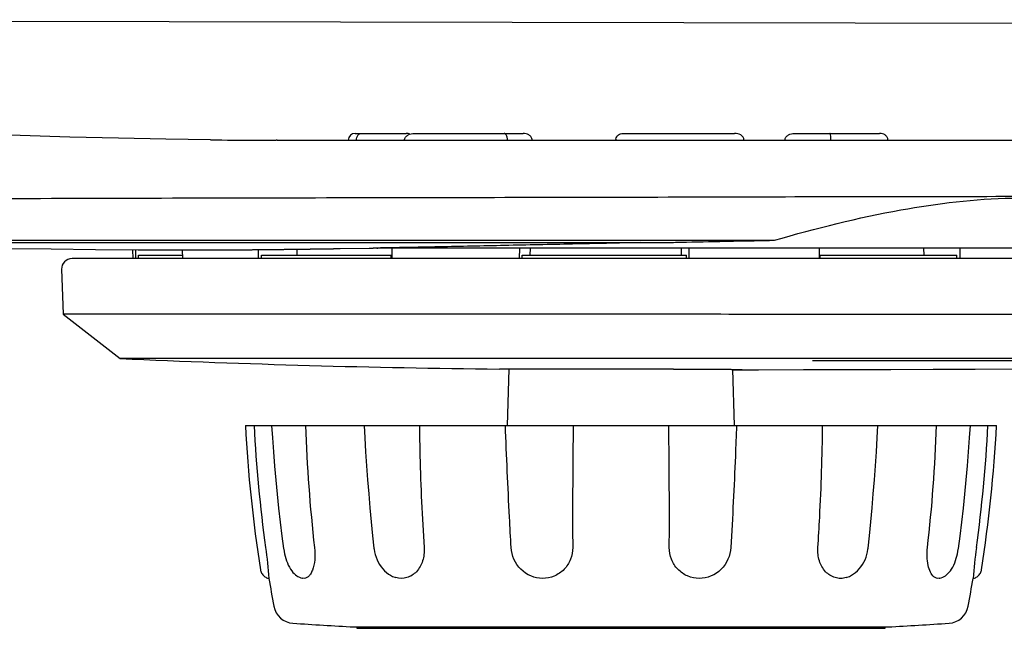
# Model space of a CAD drawing. Extents: x 0 to 594, y 0 to 420.
# Tile 39 of 64: x 447.62 to 459.66, y 59.47 to 66.91. Entities that reach past the tile are written whole.
import ezdxf

# ---------------------------------------------------------------- set-up
doc = ezdxf.new("R2010")
doc.units = 0
doc.header["$LTSCALE"] = 32.67
for name, color, linetype in [('122590_DXF_CONTINUOUS_LINE', 7, 'CONTINUOUS'), ('123066_DXF_CONTINUOUS_LINE', 7, 'CONTINUOUS'), ('123067_DXF_CONTINUOUS_LINE', 7, 'CONTINUOUS'), ('124030_DXF_CONTINUOUS_LINE', 7, 'CONTINUOUS'), ('124031_DXF_CONTINUOUS_LINE', 7, 'CONTINUOUS'), ('126056_DXF_CONTINUOUS_LINE', 7, 'CONTINUOUS')]:
    doc.layers.add(name, color=color, linetype=linetype)

msp = doc.modelspace()

# ---------------------------------------------------------------- linework, layer by layer
at = {"layer": '122590_DXF_CONTINUOUS_LINE', "color": 7, "linetype": 'CONTINUOUS'}
for p, q in [((449.07462, 64.0362), (449.61292, 64.0362)), ((449.07462, 63.9937), (449.07462, 64.0362)), ((450.57988, 64.0362), (452.17229, 64.0362)), ((450.57988, 63.9937), (450.57988, 64.0362)), ((452.16549, 63.9937), (452.16549, 64.0362)), ((453.76297, 64.0362), (455.77392, 64.0362)), ((453.76297, 63.9937), (453.76297, 64.0362)), ((455.77392, 63.9937), (455.77392, 64.0362)), ((457.39869, 64.0362), (459.07623, 64.0362)), ((457.40806, 63.9937), (457.40806, 64.0362)), ((459.07623, 63.9937), (459.07623, 64.0362))]:
    msp.add_line(p, q, dxfattribs=at)
at = {"layer": '123066_DXF_CONTINUOUS_LINE', "color": 7, "linetype": 'CONTINUOUS'}
for p, q in [((453.58576, 61.95236), (453.60382, 62.64186)), ((456.35925, 61.95236), (456.34128, 62.63869)), ((450.38239, 61.95303), (459.56262, 61.95303)), ((451.70854, 59.49051), (458.23647, 59.49051))]:
    msp.add_line(p, q, dxfattribs=at)
for points in [[(450.70259, 61.95303), (450.71186, 61.80067), (450.72382, 61.62856), (450.73735, 61.45655), (450.75246, 61.28468), (450.76913, 61.11296), (450.78736, 60.94141), (450.80717, 60.77003), (450.82853, 60.59886), (450.8485, 60.44935)], [(451.83306, 61.95303), (451.84134, 61.80161), (451.85176, 61.62986), (451.86326, 61.45821), (451.87584, 61.28669), (451.88951, 61.11533), (451.90425, 60.94413), (451.92008, 60.7731), (451.93698, 60.60228), (451.95265, 60.45307)], [(458.05565, 61.11711), (458.0693, 61.28847), (458.08188, 61.45998), (458.09337, 61.63164), (458.10377, 61.80339), (458.11195, 61.95303)], [(459.09651, 60.44935), (459.11671, 60.60063), (459.13806, 60.7718), (459.15785, 60.94319), (459.17607, 61.11474), (459.19272, 61.28646), (459.20781, 61.45833), (459.22132, 61.63034), (459.23327, 61.80245), (459.24242, 61.95303)], [(457.99237, 60.45307), (458.00821, 60.60404), (458.0251, 60.77487), (458.04092, 60.9459), (458.05565, 61.11711)], [(450.84851, 60.44934), (450.85004, 60.43876), (450.85478, 60.4107), (450.86056, 60.38262), (450.86736, 60.3547), (450.87522, 60.32703), (450.88423, 60.29959), (450.89465, 60.27209), (450.90644, 60.24521), (450.91928, 60.22008), (450.93322, 60.19669), (450.94815, 60.17524), (450.96329, 60.15671), (450.97821, 60.14114), (450.99323, 60.12776), (451.00878, 60.11603), (451.02487, 60.10591), (451.04129, 60.09754), (451.05802, 60.09087), (451.075, 60.08591), (451.08171, 60.08443)], [(451.95266, 60.45308), (451.95432, 60.43947), (451.96004, 60.40626), (451.96804, 60.37354), (451.97829, 60.34135), (451.99076, 60.30997), (452.00526, 60.27988), (452.02167, 60.25129), (452.04001, 60.22429), (452.06022, 60.19913), (452.08223, 60.17599), (452.10562, 60.15516), (452.12992, 60.13697), (452.1551, 60.12136), (452.18117, 60.10821), (452.20778, 60.0976), (452.22034, 60.09351)], [(457.72486, 60.09359), (457.73716, 60.09758), (457.76397, 60.1083), (457.79052, 60.1218), (457.81616, 60.1378), (457.84044, 60.15604), (457.86345, 60.17659), (457.88521, 60.19961), (457.90549, 60.22502), (457.92393, 60.25233), (457.94029, 60.28097), (457.95475, 60.31123), (457.96725, 60.34298), (457.97749, 60.37545), (457.98538, 60.40826), (457.99097, 60.4415), (457.99236, 60.45308)], [(458.86315, 60.08442), (458.87019, 60.08598), (458.88735, 60.09103), (458.90422, 60.0978), (458.92068, 60.10624), (458.93677, 60.11641), (458.95233, 60.12825), (458.96744, 60.14184), (458.98248, 60.15766), (458.99769, 60.17639), (459.01255, 60.19785), (459.02642, 60.22131), (459.03926, 60.24671), (459.05105, 60.27383), (459.06135, 60.30126), (459.07028, 60.32868), (459.07809, 60.35643), (459.08485, 60.38441), (459.09056, 60.41248), (459.09524, 60.44051), (459.0965, 60.44934)], [(450.56662, 60.18866), (450.56793, 60.1816), (450.57106, 60.16985), (450.5753, 60.15842), (450.58058, 60.14752), (450.58683, 60.13724), (450.59402, 60.12757), (450.60208, 60.11865), (450.61088, 60.11058), (450.62042, 60.10336), (450.63054, 60.09707), (450.64113, 60.0918), (450.65223, 60.08752), (450.66375, 60.08427), (450.6697, 60.08303)], [(459.27531, 60.08303), (459.28126, 60.08427), (459.29278, 60.08752), (459.30388, 60.0918), (459.31447, 60.09707), (459.3246, 60.10336), (459.33413, 60.11058), (459.34294, 60.11865), (459.35099, 60.12757), (459.35818, 60.13724), (459.36443, 60.14752), (459.36971, 60.15842), (459.37395, 60.16985), (459.37708, 60.1816), (459.37839, 60.18866)]]:
    msp.add_lwpolyline(points, dxfattribs=at)
for centre, radius, start, end in [((467.44421, 62.84274), 17.085, 182.985061, 188.936859), ((467.37484, 62.80064), 16.90851, 182.87339, 187.960637), ((469.76974, 62.58365), 18.66426, 181.936242, 186.536642), ((440.17528, 62.58365), 18.66426, 353.463357, 358.063758), ((442.57018, 62.80064), 16.90851, 352.039363, 357.126611), ((442.5008, 62.84274), 17.085, 351.063141, 357.014939), ((465.58357, 59.59477), 6.32714, 172.149955, 175.574141), ((467.44421, 62.84274), 17, 189.34251, 190.505852), ((442.5008, 62.84274), 17, 349.494148, 350.65749), ((450.97992, 59.78953), 0.255, 190.505852, 266.227298), ((458.9651, 59.78953), 0.255, 273.772702, 349.494148), ((454.97251, 120.33707), 60.93404, 266.2272984, 266.9294517), ((454.97251, 120.33707), 60.93404, 273.0705483, 273.7727016)]:
    msp.add_arc(centre, radius, start, end, dxfattribs=at)
for points, knots in [([(452.50848, 61.95303), (452.50983, 61.82817), (452.51868, 61.3298), (452.54136, 60.83168), (452.56623, 60.45893)], [0, 0, 0, 0, 0.25051567, 1, 1, 1, 1]), ([(453.62985, 60.45893), (453.62282, 60.58298), (453.59587, 61.08083), (453.5739, 61.57895), (453.56018, 61.95303)], [0, 0, 0, 0, 0.24919862, 1, 1, 1, 1]), ([(454.38886, 61.95303), (454.38707, 61.82819), (454.38115, 61.33018), (454.38016, 60.83211), (454.38224, 60.45893)], [0, 0, 0, 0, 0.25069438, 1, 1, 1, 1]), ([(455.56277, 60.45893), (455.56346, 60.583), (455.56499, 61.08104), (455.56153, 61.57909), (455.55615, 61.95303)], [0, 0, 0, 0, 0.2491034, 1, 1, 1, 1]), ([(456.38484, 61.95303), (456.38025, 61.82817), (456.36074, 61.32997), (456.3363, 60.83197), (456.31517, 60.45893)], [0, 0, 0, 0, 0.2505991, 1, 1, 1, 1]), ([(457.37878, 60.45893), (457.38706, 60.58294), (457.41674, 61.0805), (457.43249, 61.5789), (457.43653, 61.95303)], [0, 0, 0, 0, 0.24934572, 1, 1, 1, 1]), ([(451.22683, 60.45894), (451.23251, 60.40939), (451.23425, 60.31607), (451.2136, 60.20606), (451.18027, 60.13848), (451.15181, 60.10412), (451.11825, 60.08351), (451.09315, 60.08218), (451.08171, 60.08443)], [0, 0, 0, 0, 0.33558843, 0.62469621, 0.74217384, 0.83915658, 0.9215278, 1, 1, 1, 1]), ([(452.56624, 60.45894), (452.56986, 60.40466), (452.55836, 60.29756), (452.48428, 60.16093), (452.36043, 60.07964), (452.2635, 60.0805), (452.22034, 60.09351)], [0, 0, 0, 0, 0.27799961, 0.53660015, 0.76964611, 1, 1, 1, 1]), ([(454.38225, 60.45894), (454.38252, 60.41055), (454.36413, 60.31291), (454.28456, 60.18723), (454.16093, 60.10356), (453.96724, 60.06232), (453.71975, 60.16674), (453.63531, 60.36257), (453.62985, 60.45894)], [0, 0, 0, 0, 0.12519117, 0.25014663, 0.37524935, 0.50112551, 0.7502403, 1, 1, 1, 1]), ([(456.31517, 60.45894), (456.3097, 60.3624), (456.22498, 60.16625), (455.97709, 60.0623), (455.78346, 60.10373), (455.66016, 60.18762), (455.58068, 60.31317), (455.56249, 60.41069), (455.56276, 60.45894)], [0, 0, 0, 0, 0.25018749, 0.49958466, 0.62512523, 0.75027296, 0.87515251, 1, 1, 1, 1]), ([(457.72485, 60.09359), (457.70278, 60.08694), (457.657, 60.0795), (457.56546, 60.09294), (457.46045, 60.16089), (457.38664, 60.29772), (457.37515, 60.40473), (457.37877, 60.45894)], [0, 0, 0, 0, 0.11748372, 0.23237919, 0.46524761, 0.72314547, 1, 1, 1, 1]), ([(458.86315, 60.08442), (458.85173, 60.08218), (458.82665, 60.0835), (458.78597, 60.10863), (458.74862, 60.16332), (458.71103, 60.28281), (458.70996, 60.38718), (458.71819, 60.45894)], [0, 0, 0, 0, 0.0784565, 0.16095725, 0.3137057, 0.51311032, 1, 1, 1, 1])]:
    msp.add_open_spline(points, degree=3, knots=knots, dxfattribs=at)
msp.add_open_spline([(450.62928, 60.45893), (450.64672, 60.33412), (450.6598, 60.20867), (450.6697, 60.08303)], degree=3, dxfattribs=at)
at = {"layer": '123067_DXF_CONTINUOUS_LINE', "color": 7, "linetype": 'CONTINUOUS'}
for p, q in [((451.74296, 59.49051), (451.74251, 59.47305)), ((451.74251, 59.47305), (458.20251, 59.47305)), ((452.7806, 59.49051), (452.77947, 59.47305)), ((454.01545, 59.47305), (454.01399, 59.49051)), ((454.01413, 59.49051), (454.01545, 59.47305)), ((454.01413, 59.49051), (454.01545, 59.47305)), ((458.1226, 59.47305), (458.12249, 59.49051)), ((458.12292, 59.49051), (458.1226, 59.47305)), ((458.20251, 59.47305), (458.20251, 59.49051))]:
    msp.add_line(p, q, dxfattribs=at)
at = {"layer": '124030_DXF_CONTINUOUS_LINE', "color": 7, "linetype": 'CONTINUOUS'}
for p, q in [((451.72462, 65.5237), (452.34689, 65.5237)), ((452.44729, 65.5237), (453.77495, 65.5237)), ((454.995, 65.5237), (456.36141, 65.5237)), ((457.0942, 65.5237), (458.13388, 65.5237)), ((467.25002, 63.9937), (448.26307, 63.9937)), ((448.13564, 63.86176), (448.15482, 63.31169)), ((453.92181, 63.31169), (448.15482, 63.31168)), ((448.15482, 63.31169), (448.8519, 62.77141)), ((457.91638, 63.31007), (457.90698, 63.31006)), ((457.60515, 62.77141), (448.8519, 62.77141)), ((477.5885, 62.74272), (457.31498, 62.74272)), ((457.61346, 62.77141), (457.60515, 62.77141)), ((478.26208, 62.77136), (457.61346, 62.77141)), ((459.309, 62.7714), (457.61346, 62.77141)), ((455.6132, 62.64186), (453.48616, 62.64186)), ((455.79161, 62.64172), (455.80406, 62.6417)), ((455.87578, 62.64155), (455.88724, 62.64152)), ((455.92078, 62.64143), (455.93169, 62.6414)), ((455.96358, 62.64129), (455.97395, 62.64126)), ((455.98924, 62.6412), (455.99926, 62.64116)), ((456.02855, 62.64104), (456.03806, 62.641)), ((456.05207, 62.64093), (456.06125, 62.64089)), ((456.06125, 62.64089), (456.0703, 62.64084)), ((456.08364, 62.64077), (456.09238, 62.64073)), ((456.10525, 62.64066), (456.11368, 62.64061)), ((456.11368, 62.64061), (456.12198, 62.64056)), ((456.13421, 62.64049), (456.14221, 62.64044)), ((456.14221, 62.64044), (456.15009, 62.64039)), ((456.16169, 62.64031), (456.16928, 62.64026)), ((456.16928, 62.64026), (456.17675, 62.64021)), ((456.17675, 62.64021), (456.18411, 62.64016)), ((456.18411, 62.64016), (456.19135, 62.64011)), ((456.19135, 62.64011), (456.19847, 62.64005)), ((456.19847, 62.64005), (456.20548, 62.64)), ((456.20548, 62.64), (456.21238, 62.63995)), ((456.22252, 62.63987), (456.22914, 62.63981)), ((456.22914, 62.63981), (456.23565, 62.63976)), ((456.23565, 62.63976), (456.24521, 62.63968)), ((456.24521, 62.63968), (456.25145, 62.63963)), ((456.25145, 62.63963), (456.25758, 62.63957)), ((456.25758, 62.63957), (456.26361, 62.63952)), ((456.26361, 62.63952), (456.26952, 62.63946)), ((456.26952, 62.63946), (456.27533, 62.63941)), ((456.27533, 62.63941), (456.28385, 62.63932)), ((456.28385, 62.63932), (456.2894, 62.63927)), ((456.2894, 62.63927), (456.29484, 62.63921)), ((456.29484, 62.63921), (456.30281, 62.63913)), ((456.30281, 62.63913), (456.31055, 62.63905)), ((456.31055, 62.63905), (456.31558, 62.63899)), ((456.31558, 62.63899), (456.32294, 62.63891)), ((456.32294, 62.63891), (456.33007, 62.63882)), ((456.33007, 62.63882), (456.33698, 62.63874)), ((456.33698, 62.63874), (456.34585, 62.63863)), ((456.34585, 62.63863), (456.35433, 62.63852)), ((456.35433, 62.63852), (456.36439, 62.63838)), ((456.36439, 62.63838), (456.38103, 62.63814)), ((456.38103, 62.63814), (456.41282, 62.63759)), ((456.41282, 62.63759), (456.42976, 62.63723)), ((456.42976, 62.63723), (456.43927, 62.63698)), ((456.43927, 62.63698), (456.44467, 62.63682)), ((456.44467, 62.63682), (456.44792, 62.6367)), ((456.44792, 62.6367), (456.45009, 62.63662)), ((456.45009, 62.63662), (456.45147, 62.63656)), ((456.45147, 62.63656), (456.45228, 62.63652)), ((456.45228, 62.63652), (456.4529, 62.63648))]:
    msp.add_line(p, q, dxfattribs=at)
for points in [[(456.34139, 62.63439), (456.65346, 62.63477), (457.2021, 62.63567), (457.74108, 62.63688), (458.27014, 62.63841), (458.78975, 62.64028), (459.3003, 62.6425), (459.80139, 62.64508), (460.29351, 62.64804), (460.7769, 62.65138), (461.25081, 62.65511), (461.71568, 62.65923), (462.17195, 62.66374), (462.61892, 62.66863), (463.0562, 62.6739), (463.48482, 62.67954), (463.90604, 62.68557), (464.31914, 62.69197), (464.72541, 62.69875), (465.1291, 62.70599), (465.53128, 62.7137), (465.93129, 62.72189), (466.33053, 62.7306), (466.69659, 62.73908)], [(455.6132, 62.64186), (455.62368, 62.64186), (455.63083, 62.64186)], [(455.63083, 62.64186), (455.64503, 62.64185), (455.65208, 62.64185)], [(455.65208, 62.64185), (455.66606, 62.64185), (455.673, 62.64184)], [(455.673, 62.64184), (455.68676, 62.64183), (455.69359, 62.64183)], [(455.69359, 62.64183), (455.70713, 62.64182), (455.71385, 62.64182)], [(455.71385, 62.64182), (455.72718, 62.6418), (455.73378, 62.6418)], [(455.73378, 62.6418), (455.74689, 62.64178), (455.75339, 62.64177)], [(455.75339, 62.64177), (455.76627, 62.64176), (455.77266, 62.64175)], [(455.77266, 62.64175), (455.78533, 62.64173), (455.79161, 62.64172)], [(455.80406, 62.6417), (455.81637, 62.64168), (455.82247, 62.64167)], [(455.82247, 62.64167), (455.83457, 62.64164), (455.84056, 62.64163)], [(455.84056, 62.64163), (455.85244, 62.64161), (455.85833, 62.64159)], [(455.85833, 62.64159), (455.87, 62.64157), (455.87578, 62.64155)], [(455.88724, 62.64152), (455.89856, 62.64149), (455.90417, 62.64148)], [(455.90417, 62.64148), (455.91528, 62.64145), (455.92078, 62.64143)], [(455.93169, 62.6414), (455.94246, 62.64136), (455.94779, 62.64135)], [(455.94779, 62.64135), (455.95835, 62.64131), (455.96358, 62.64129)], [(455.97395, 62.64126), (455.98417, 62.64122), (455.98924, 62.6412)], [(455.99926, 62.64116), (456.00916, 62.64112), (456.01406, 62.6411)], [(456.01406, 62.6411), (456.02375, 62.64106), (456.02855, 62.64104)], [(456.03806, 62.641), (456.04743, 62.64095), (456.05207, 62.64093)], [(456.0703, 62.64084), (456.07922, 62.6408), (456.08364, 62.64077)], [(456.09238, 62.64073), (456.10099, 62.64068), (456.10525, 62.64066)], [(456.12198, 62.64056), (456.13016, 62.64051), (456.13421, 62.64049)], [(456.15009, 62.64039), (456.15786, 62.64034), (456.16169, 62.64031)], [(456.21238, 62.63995), (456.21917, 62.6399), (456.22252, 62.63987)], [(456.4529, 62.63648), (456.4533, 62.63646), (456.45338, 62.63646)]]:
    msp.add_lwpolyline(points, dxfattribs=at)
for centre, radius, start, end in [((451.72462, 65.4387), 0.085, 90, 178.5), ((454.99172, 65.4386), 0.0838, 171.242856, 179.426694), ((448.26307, 63.8662), 0.1275, 90, 181.996547), ((454.97251, 198.7187), 136.085, 267.4221744, 269.3724549)]:
    msp.add_arc(centre, radius, start, end, dxfattribs=at)
for points, knots in [([(451.73815, 65.43944), (451.73885, 65.4622), (451.74838, 65.50285), (451.78608, 65.5237), (451.80112, 65.5237)], [0, 0, 0, 0, 0.60231792, 1, 1, 1, 1]), ([(452.32696, 65.43944), (452.32737, 65.45278), (452.3372, 65.4797), (452.37937, 65.51448), (452.42071, 65.5237), (452.44729, 65.5237)], [0, 0, 0, 0, 0.25032671, 0.50146683, 1, 1, 1, 1]), ([(453.58488, 65.43944), (453.58496, 65.45215), (453.58197, 65.47477), (453.57169, 65.50556), (453.55412, 65.5237), (453.54307, 65.5237)], [0, 0, 0, 0, 0.3813645, 0.66829818, 1, 1, 1, 1]), ([(453.88664, 65.43944), (453.88637, 65.45254), (453.87753, 65.47872), (453.83904, 65.51379), (453.79988, 65.5237), (453.77495, 65.5237)], [0, 0, 0, 0, 0.25757358, 0.50980046, 1, 1, 1, 1]), ([(454.90889, 65.45136), (454.91219, 65.47283), (454.93577, 65.51114), (454.97678, 65.5237), (454.995, 65.5237)], [0, 0, 0, 0, 0.54384082, 1, 1, 1, 1]), ([(456.47652, 65.43944), (456.47621, 65.45273), (456.4669, 65.47934), (456.42684, 65.51421), (456.38689, 65.5237), (456.36141, 65.5237)], [0, 0, 0, 0, 0.25634953, 0.50865012, 1, 1, 1, 1]), ([(456.97589, 65.43944), (456.97629, 65.45261), (456.98586, 65.47921), (457.02708, 65.51405), (457.06793, 65.5237), (457.0942, 65.5237)], [0, 0, 0, 0, 0.25011464, 0.50140439, 1, 1, 1, 1]), ([(457.53751, 65.43944), (457.53727, 65.45206), (457.53708, 65.47332), (457.53415, 65.50091), (457.53167, 65.51514), (457.52786, 65.5237), (457.52577, 65.5237)], [0, 0, 0, 0, 0.43855136, 0.74927244, 0.92741552, 1, 1, 1, 1]), ([(458.23561, 65.43944), (458.23515, 65.45257), (458.22779, 65.47833), (458.19308, 65.51356), (458.15665, 65.5237), (458.13388, 65.5237)], [0, 0, 0, 0, 0.27278697, 0.52738861, 1, 1, 1, 1]), ([(457.90698, 63.31007), (457.58869, 63.31044), (456.2603, 63.31152), (454.9319, 63.31168), (453.92181, 63.31169)], [0, 0, 0, 0, 0.23960994, 1, 1, 1, 1]), ([(479.06263, 63.22931), (479.02088, 63.22715), (478.92554, 63.2252), (478.76402, 63.22194), (478.5654, 63.21599), (478.22348, 63.20809), (477.69702, 63.20125), (476.9457, 63.20648), (476.0372, 63.22163), (474.53599, 63.24999), (472.33162, 63.2745), (469.32424, 63.28635), (465.86934, 63.29565), (462.73164, 63.3015), (460.036, 63.30805), (458.63141, 63.30772), (457.91638, 63.31006)], [0, 0, 0, 0, 0.00593092, 0.01352458, 0.02292073, 0.03411885, 0.06204456, 0.09760788, 0.1407017, 0.19094546, 0.31061257, 0.45343642, 0.61758584, 0.80074001, 0.89856236, 1, 1, 1, 1])]:
    msp.add_open_spline(points, degree=3, knots=knots, dxfattribs=at)
msp.add_open_spline([(452.39256, 65.51448), (452.37828, 65.52056), (452.36242, 65.5237), (452.34689, 65.5237)], degree=3, dxfattribs=at)
at = {"layer": '124031_DXF_CONTINUOUS_LINE', "color": 7, "linetype": 'CONTINUOUS'}
for p, q in [((450.77065, 65.439), (450.75898, 65.43902)), ((450.77065, 65.4387), (461.68162, 65.4387)), ((418.09441, 64.18771), (455.45488, 64.18771)), ((424.61317, 64.21629), (456.8491, 64.21639)), ((449.5152, 64.21638), (450.14563, 64.21638)), ((453.9798, 64.21639), (456.84909, 64.21638)), ((449.01107, 63.9937), (449.00825, 64.10145)), ((449.0438, 63.9937), (449.0411, 64.10116)), ((449.23625, 64.09957), (449.27486, 64.09924)), ((449.31671, 64.09893), (449.32225, 64.09889)), ((449.33905, 64.09878), (449.3447, 64.09875)), ((449.36183, 64.09864), (449.36759, 64.09861)), ((449.39386, 64.09846), (449.39978, 64.09843)), ((449.43582, 64.09826), (449.44191, 64.09824)), ((449.49799, 64.09803), (449.50435, 64.09801)), ((449.61124, 64.0978), (449.61409, 63.9937)), ((450.54278, 63.9937), (450.5413, 64.10244)), ((451.01097, 64.10777), (451.00916, 64.0362)), ((451.89391, 64.12059), (451.94198, 64.1212)), ((461.68556, 64.1212), (451.94198, 64.1212)), ((452.17059, 64.1212), (452.17314, 63.9937)), ((453.73376, 63.9937), (453.73416, 64.1212)), ((453.86432, 64.0362), (453.86551, 64.1212)), ((455.71403, 64.0362), (455.71299, 64.1212)), ((455.80082, 64.1212), (455.80146, 63.9937)), ((457.3979, 63.9937), (457.40028, 64.1212)), ((458.67719, 64.0362), (458.67511, 64.1212)), ((459.11467, 64.1212), (459.11315, 63.9937))]:
    msp.add_line(p, q, dxfattribs=at)
for points in [[(449.95389, 65.44435), (449.41049, 65.45173), (448.82969, 65.46309), (448.23599, 65.47848), (447.62951, 65.49825), (447.01041, 65.52273), (446.37884, 65.55226), (445.73502, 65.5872), (445.07919, 65.62787), (444.41165, 65.67463), (443.73273, 65.72779), (443.04284, 65.78766), (442.34243, 65.85449), (441.63202, 65.92853), (440.91231, 66.00992), (440.18378, 66.09883), (439.44669, 66.19546), (438.70125, 66.30002), (437.94758, 66.41277), (437.18565, 66.534), (436.41525, 66.66412), (435.65966, 66.79927)], [(443.05467, 64.18771), (443.69067, 64.17465), (444.36834, 64.16186), (445.02966, 64.15043), (445.66879, 64.14032), (446.28338, 64.13144), (446.87697, 64.12364), (447.45236, 64.11677), (448.00934, 64.11074), (448.54834, 64.10548), (449.0727, 64.10088), (449.30024, 64.09905)], [(449.30024, 64.09905), (449.30297, 64.09903), (449.30844, 64.09899)], [(449.30844, 64.09899), (449.31119, 64.09897), (449.31671, 64.09893)], [(449.32225, 64.09889), (449.32503, 64.09887), (449.33062, 64.09884)], [(449.33062, 64.09884), (449.33342, 64.09882), (449.33905, 64.09878)], [(449.3447, 64.09875), (449.34754, 64.09873), (449.35323, 64.09869)], [(449.35323, 64.09869), (449.35609, 64.09868), (449.36183, 64.09864)], [(449.36759, 64.09861), (449.37048, 64.09859), (449.37629, 64.09856)], [(449.37629, 64.09856), (449.3792, 64.09854), (449.38505, 64.09851)], [(449.38505, 64.09851), (449.38798, 64.09849), (449.39386, 64.09846)], [(449.39978, 64.09843), (449.40274, 64.09842), (449.4087, 64.09839)], [(449.4087, 64.09839), (449.41168, 64.09837), (449.41768, 64.09835)], [(449.41768, 64.09835), (449.42068, 64.09833), (449.42672, 64.0983)], [(449.42672, 64.0983), (449.42974, 64.09829), (449.43582, 64.09826)], [(449.44191, 64.09824), (449.44497, 64.09823), (449.45111, 64.0982)], [(449.45111, 64.0982), (449.45419, 64.09819), (449.46037, 64.09816)], [(449.46037, 64.09816), (449.46347, 64.09815), (449.46969, 64.09813)], [(449.46969, 64.09813), (449.47281, 64.09812), (449.47906, 64.0981)], [(449.47906, 64.0981), (449.4822, 64.09808), (449.4885, 64.09806)], [(449.4885, 64.09806), (449.49165, 64.09805), (449.49799, 64.09803)], [(449.50435, 64.09801), (449.50754, 64.098), (449.51394, 64.09799)], [(449.51394, 64.09799), (449.51715, 64.09798), (449.52358, 64.09796)], [(449.52358, 64.09796), (449.52681, 64.09795), (449.53329, 64.09794)], [(449.53329, 64.09794), (449.53653, 64.09793), (449.54304, 64.09791)], [(449.54304, 64.09791), (449.54631, 64.09791), (449.55286, 64.09789)], [(449.55286, 64.09789), (449.55614, 64.09788), (449.56273, 64.09787)], [(449.56273, 64.09787), (449.56603, 64.09787), (449.57266, 64.09785)], [(449.57266, 64.09785), (449.57598, 64.09785), (449.58264, 64.09784)], [(449.58264, 64.09784), (449.58598, 64.09783), (449.59268, 64.09782)], [(449.59268, 64.09782), (449.59604, 64.09782), (449.60277, 64.09781)], [(449.60277, 64.09781), (449.60615, 64.09781), (449.61292, 64.0978)], [(449.61292, 64.0978), (449.61631, 64.09779), (449.62312, 64.09779)], [(449.62312, 64.09779), (449.62653, 64.09779), (449.63338, 64.09778)], [(449.63338, 64.09778), (449.63681, 64.09778), (449.64368, 64.09777)], [(449.64368, 64.09777), (449.64713, 64.09777), (449.65404, 64.09777)], [(449.65404, 64.09777), (449.65751, 64.09777), (449.66446, 64.09777)], [(449.66446, 64.09777), (449.66794, 64.09777), (449.67143, 64.09777), (449.67842, 64.09777)], [(449.67842, 64.09777), (449.68193, 64.09777), (449.68896, 64.09777)], [(449.68896, 64.09777), (449.69248, 64.09777), (449.69954, 64.09777)], [(449.69954, 64.09777), (449.70308, 64.09777), (449.71018, 64.09777)], [(449.71018, 64.09777), (449.71374, 64.09778), (449.72086, 64.09778)], [(449.72086, 64.09778), (449.72444, 64.09778), (449.72802, 64.09779), (449.73519, 64.09779)], [(449.73519, 64.09779), (449.73879, 64.0978), (449.746, 64.0978)], [(449.746, 64.0978), (449.74961, 64.09781), (449.75686, 64.09781)], [(449.75686, 64.09781), (449.76049, 64.09782), (449.76777, 64.09783)], [(449.76777, 64.09783), (449.77142, 64.09783), (449.77507, 64.09784), (449.7824, 64.09785)], [(449.7824, 64.09785), (449.78608, 64.09786), (449.79344, 64.09787)], [(449.79344, 64.09787), (449.79714, 64.09788), (449.80454, 64.09789)], [(449.80454, 64.09789), (449.80825, 64.0979), (449.81197, 64.0979), (449.81942, 64.09792)], [(449.81942, 64.09792), (449.82316, 64.09793), (449.83065, 64.09794)], [(449.83065, 64.09794), (449.83441, 64.09795), (449.84194, 64.09797)], [(449.84194, 64.09797), (449.84572, 64.09798), (449.8495, 64.09799), (449.85709, 64.09801)], [(449.85709, 64.09801), (449.86089, 64.09802), (449.86852, 64.09804)], [(449.86852, 64.09804), (449.87234, 64.09805), (449.87617, 64.09806), (449.88385, 64.09808)], [(449.88385, 64.09808), (449.88771, 64.0981), (449.89543, 64.09812)], [(449.89543, 64.09812), (449.8993, 64.09813), (449.90318, 64.09815), (449.91096, 64.09817)], [(449.91096, 64.09817), (449.91486, 64.09818), (449.92269, 64.09821)], [(449.92269, 64.09821), (449.92661, 64.09822), (449.93054, 64.09824), (449.93843, 64.09827)], [(449.93843, 64.09827), (449.94238, 64.09828), (449.95031, 64.09831)], [(449.95031, 64.09831), (449.95428, 64.09833), (449.95827, 64.09834), (449.96626, 64.09838)], [(449.96626, 64.09838), (449.97026, 64.09839), (449.9783, 64.09842)], [(449.9783, 64.09842), (449.98233, 64.09844), (449.98636, 64.09846), (449.99446, 64.09849)], [(449.99446, 64.09849), (449.99852, 64.09851), (450.00667, 64.09855)], [(450.00667, 64.09855), (450.01075, 64.09857), (450.01485, 64.09859), (450.02306, 64.09862)], [(450.02306, 64.09862), (450.02718, 64.09864), (450.0313, 64.09866), (450.03958, 64.0987)], [(450.03958, 64.0987), (450.04373, 64.09872), (450.05206, 64.09877)], [(450.05206, 64.09877), (450.05623, 64.09879), (450.06042, 64.09881), (450.06881, 64.09885)], [(450.06881, 64.09885), (450.07302, 64.09887), (450.07724, 64.0989), (450.0857, 64.09894)], [(450.0857, 64.09894), (450.08995, 64.09896), (450.09847, 64.09901)], [(450.09847, 64.09901), (450.10274, 64.09904), (450.10702, 64.09906), (450.11561, 64.09911)], [(450.11561, 64.09911), (450.11991, 64.09913), (450.12423, 64.09916), (450.13289, 64.09921)], [(450.13289, 64.09921), (450.13723, 64.09924), (450.14159, 64.09926), (450.15032, 64.09932)], [(450.15032, 64.09932), (450.1547, 64.09934), (450.16349, 64.0994)], [(450.16349, 64.0994), (450.1679, 64.09942), (450.17232, 64.09945), (450.18119, 64.09951)], [(450.18119, 64.09951), (450.18563, 64.09954), (450.19009, 64.09957), (450.19903, 64.09963)], [(450.19903, 64.09963), (450.20352, 64.09966), (450.20802, 64.09969), (450.21704, 64.09975)], [(450.21704, 64.09975), (450.22156, 64.09978), (450.2261, 64.09981), (450.2352, 64.09987)], [(450.2352, 64.09987), (450.23977, 64.0999), (450.24434, 64.09994), (450.25353, 64.1)], [(450.25353, 64.1), (450.25813, 64.10004), (450.26738, 64.1001)], [(450.26738, 64.1001), (450.27201, 64.10014), (450.27666, 64.10017), (450.28599, 64.10024)], [(450.28599, 64.10024), (450.29067, 64.10028), (450.29536, 64.10031), (450.30477, 64.10038)], [(450.30477, 64.10038), (450.30949, 64.10042), (450.31423, 64.10046), (450.32372, 64.10053)], [(450.32372, 64.10053), (450.32848, 64.10057), (450.33328, 64.10061), (450.34302, 64.10068)], [(450.34302, 64.10068), (450.34803, 64.10072), (450.35317, 64.10076), (450.36385, 64.10085)], [(450.36385, 64.10085), (450.36949, 64.1009), (450.38118, 64.101)], [(450.38118, 64.101), (450.38711, 64.10104), (450.39312, 64.1011), (450.40515, 64.1012)], [(450.40515, 64.1012), (450.41116, 64.10125), (450.42321, 64.10135)], [(450.42321, 64.10135), (450.42924, 64.10141), (450.43527, 64.10146), (450.44735, 64.10157)], [(450.44735, 64.10157), (450.45338, 64.10162), (450.46545, 64.10173)], [(450.46545, 64.10173), (450.47148, 64.10179), (450.4775, 64.10184), (450.48953, 64.10195)], [(450.48953, 64.10195), (450.49553, 64.10201), (450.50751, 64.10212)], [(450.50751, 64.10212), (450.51348, 64.10218), (450.51944, 64.10223), (450.53131, 64.10235)], [(450.53131, 64.10235), (450.53723, 64.1024), (450.54901, 64.10252)], [(450.54901, 64.10252), (450.55488, 64.10257), (450.56073, 64.10263), (450.57239, 64.10275)], [(450.57239, 64.10275), (450.5782, 64.10281), (450.584, 64.10286), (450.59554, 64.10298)], [(450.59554, 64.10298), (450.6013, 64.10304), (450.60703, 64.1031), (450.61847, 64.10321)], [(450.61847, 64.10321), (450.62417, 64.10327), (450.62985, 64.10333), (450.63552, 64.10339), (450.64682, 64.10351)], [(450.64682, 64.10351), (450.65245, 64.10357), (450.65807, 64.10363), (450.66927, 64.10374)], [(450.66927, 64.10374), (450.67485, 64.1038), (450.68042, 64.10386), (450.69153, 64.10398)], [(450.69153, 64.10398), (450.69706, 64.10404), (450.70258, 64.1041), (450.7081, 64.10416), (450.71909, 64.10428)], [(450.71909, 64.10428), (450.72456, 64.10434), (450.73003, 64.1044), (450.74094, 64.10453)], [(450.74094, 64.10453), (450.74638, 64.10459), (450.7518, 64.10465), (450.75722, 64.10471), (450.76803, 64.10483)], [(450.76803, 64.10483), (450.77342, 64.10489), (450.7788, 64.10495), (450.78417, 64.10501), (450.79488, 64.10514)], [(450.79488, 64.10514), (450.80023, 64.1052), (450.80556, 64.10526), (450.81089, 64.10532), (450.82153, 64.10545)], [(450.82153, 64.10545), (450.82683, 64.10551), (450.83213, 64.10557), (450.83742, 64.10563), (450.84798, 64.10576)], [(450.84798, 64.10576), (450.85325, 64.10582), (450.85852, 64.10588), (450.86378, 64.10594), (450.86903, 64.10601), (450.87951, 64.10613)], [(450.87951, 64.10613), (450.88475, 64.1062), (450.88998, 64.10626), (450.8952, 64.10632), (450.90563, 64.10645)], [(450.90563, 64.10645), (450.91084, 64.10651), (450.91605, 64.10658), (450.92125, 64.10664), (450.92644, 64.1067), (450.93682, 64.10683)], [(450.93682, 64.10683), (450.94201, 64.1069), (450.94719, 64.10696), (450.95237, 64.10703), (450.95755, 64.10709), (450.96788, 64.10722)], [(450.96788, 64.10722), (450.97304, 64.10728), (450.9782, 64.10735), (450.98334, 64.10741), (450.98847, 64.10748), (450.99871, 64.10761)], [(450.99871, 64.10761), (451.00381, 64.10767), (451.0089, 64.10774), (451.01397, 64.1078), (451.01902, 64.10787), (451.02908, 64.108)], [(451.02908, 64.108), (451.03409, 64.10806), (451.03907, 64.10813), (451.04403, 64.10819), (451.04897, 64.10826), (451.05389, 64.10832), (451.06365, 64.10845)], [(451.06365, 64.10845), (451.06849, 64.10851), (451.07331, 64.10857), (451.0781, 64.10864), (451.08285, 64.1087), (451.08758, 64.10876), (451.09694, 64.10889)], [(451.09694, 64.10889), (451.10157, 64.10895), (451.10617, 64.10901), (451.11073, 64.10907), (451.1152, 64.10913), (451.11959, 64.10919), (451.12803, 64.1093)], [(451.12803, 64.1093), (451.132, 64.10935), (451.13583, 64.10941), (451.13952, 64.10946), (451.14309, 64.1095), (451.14653, 64.10955), (451.14989, 64.10959), (451.15316, 64.10964), (451.15636, 64.10968), (451.1626, 64.10977)], [(451.1626, 64.10977), (451.16565, 64.10981), (451.16866, 64.10985), (451.17164, 64.10989), (451.17459, 64.10993), (451.17751, 64.10997), (451.18039, 64.11001), (451.18325, 64.11005), (451.18609, 64.11009), (451.18891, 64.11013), (451.19171, 64.11016), (451.1945, 64.1102), (451.20003, 64.11028)], [(451.20003, 64.11028), (451.20279, 64.11032), (451.20553, 64.11035), (451.20827, 64.11039), (451.211, 64.11043), (451.21372, 64.11047), (451.21644, 64.11051), (451.21914, 64.11054), (451.22184, 64.11058), (451.22453, 64.11062), (451.22722, 64.11065), (451.22989, 64.11069), (451.23256, 64.11073), (451.23788, 64.1108)], [(451.23788, 64.1108), (451.24053, 64.11084), (451.24317, 64.11088), (451.2458, 64.11091), (451.24843, 64.11095), (451.25104, 64.11099), (451.25366, 64.11102), (451.25626, 64.11106), (451.25886, 64.1111), (451.26145, 64.11113), (451.26404, 64.11117), (451.26662, 64.1112), (451.26919, 64.11124), (451.27176, 64.11128), (451.27687, 64.11135)], [(451.27687, 64.11135), (451.27942, 64.11139), (451.28197, 64.11142), (451.2845, 64.11146), (451.28703, 64.11149), (451.28956, 64.11153), (451.29208, 64.11156), (451.29459, 64.1116), (451.2971, 64.11164), (451.2996, 64.11167), (451.3021, 64.11171), (451.30459, 64.11174), (451.30707, 64.11178), (451.30955, 64.11181), (451.31203, 64.11185), (451.3145, 64.11188), (451.31943, 64.11195)], [(451.31943, 64.11195), (451.32188, 64.11199), (451.32434, 64.11202), (451.32678, 64.11206), (451.32922, 64.11209), (451.33166, 64.11213), (451.33409, 64.11216), (451.33652, 64.1122), (451.33895, 64.11223), (451.34137, 64.11227), (451.34378, 64.1123), (451.34619, 64.11234), (451.3486, 64.11237), (451.35101, 64.11241), (451.35341, 64.11244), (451.3558, 64.11248), (451.35819, 64.11251), (451.36297, 64.11258)], [(451.36297, 64.11258), (451.36535, 64.11261), (451.36773, 64.11265), (451.3701, 64.11268), (451.37247, 64.11272), (451.37484, 64.11275), (451.3772, 64.11278), (451.37956, 64.11282), (451.38192, 64.11285), (451.38427, 64.11289), (451.38662, 64.11292), (451.38897, 64.11296), (451.39131, 64.11299), (451.39365, 64.11302), (451.39599, 64.11306), (451.39832, 64.11309), (451.40065, 64.11313), (451.40297, 64.11316), (451.40761, 64.11323)], [(451.40761, 64.11323), (451.40993, 64.11326), (451.41224, 64.1133), (451.41455, 64.11333), (451.41685, 64.11336), (451.41915, 64.1134), (451.42145, 64.11343), (451.42374, 64.11346), (451.42603, 64.1135), (451.42832, 64.11353), (451.43061, 64.11356), (451.43289, 64.1136), (451.43516, 64.11363), (451.43744, 64.11367), (451.43971, 64.1137), (451.44198, 64.11373), (451.44424, 64.11377), (451.4465, 64.1138), (451.44876, 64.11383), (451.45101, 64.11387), (451.45326, 64.1139), (451.45775, 64.11397)], [(451.45775, 64.11397), (451.46, 64.114), (451.46223, 64.11403), (451.46447, 64.11406), (451.4667, 64.1141), (451.46893, 64.11413), (451.47115, 64.11416), (451.47337, 64.1142), (451.47559, 64.11423), (451.4778, 64.11426), (451.48002, 64.1143), (451.48222, 64.11433), (451.48443, 64.11436), (451.48663, 64.11439), (451.48883, 64.11443), (451.49103, 64.11446), (451.49322, 64.11449), (451.49541, 64.11453), (451.49759, 64.11456), (451.49978, 64.11459), (451.50196, 64.11462), (451.50413, 64.11466), (451.50631, 64.11469), (451.51065, 64.11475)], [(451.51065, 64.11475), (451.51281, 64.11479), (451.51497, 64.11482), (451.51713, 64.11485), (451.51929, 64.11488), (451.52144, 64.11491), (451.52359, 64.11495), (451.52573, 64.11498), (451.52788, 64.11501), (451.53002, 64.11504), (451.53215, 64.11508), (451.53429, 64.11511), (451.53642, 64.11514), (451.53855, 64.11517), (451.89391, 64.12059)]]:
    msp.add_lwpolyline(points, dxfattribs=at)
for centre, radius, start, end in [((451.00108, 163.07998), 97.64125, 269.3856396, 269.7111568), ((451.0115, 164.89676), 99.45805, 269.7104296, 269.8545275), ((451.01457, 166.16228), 100.72358, 269.8612515, 270.0001697)]:
    msp.add_arc(centre, radius, start, end, dxfattribs=at)
for points, knots in [([(424.35478, 64.64511), (425.13446, 64.64076), (426.70374, 64.63665), (429.06963, 64.617), (431.45631, 64.60433), (434.64911, 64.61431), (437.83286, 64.65871), (440.994, 64.69481), (444.07256, 64.71687), (447.79805, 64.73), (452.07627, 64.7392), (455.45952, 64.74499), (457.9904, 64.75242), (459.19086, 64.75226), (459.77333, 64.75486)], [0, 0, 0, 0, 0.06603945, 0.1329173, 0.20039727, 0.26819204, 0.40334458, 0.47008376, 0.53595726, 0.66410408, 0.78563349, 0.89832198, 0.95066462, 1, 1, 1, 1]), ([(456.84909, 64.21638), (457.35669, 64.36569), (458.31398, 64.60265), (459.29633, 64.7246), (459.75203, 64.73263)], [0, 0, 0, 0, 0.53722961, 1, 1, 1, 1]), ([(455.21581, 64.18771), (454.93668, 64.182), (454.38126, 64.17035), (453.69429, 64.1557), (453.14621, 64.14428), (452.76573, 64.13635), (452.39525, 64.12937), (452.23687, 64.1256), (451.94193, 64.1212), (452.00045, 64.1212)], [0, 0, 0, 0, 0.26042403, 0.51754777, 0.64348338, 0.76687803, 0.88699514, 0.94541495, 1, 1, 1, 1]), ([(455.45488, 64.18771), (455.51553, 64.18905), (455.75698, 64.19437), (455.99843, 64.19951), (456.17924, 64.20323)], [0, 0, 0, 0, 0.25117199, 1, 1, 1, 1]), ([(456.17924, 64.20323), (456.23553, 64.20439), (456.45881, 64.20894), (456.6821, 64.21328), (456.84909, 64.21638)], [0, 0, 0, 0, 0.2521167, 1, 1, 1, 1])]:
    msp.add_open_spline(points, degree=3, knots=knots, dxfattribs=at)
at = {"layer": '126056_DXF_CONTINUOUS_LINE', "color": 7, "linetype": 'CONTINUOUS'}
msp.add_line((472.1162, 66.84123), (435.05104, 66.91314), dxfattribs=at)

doc.saveas('drawing.dxf')
